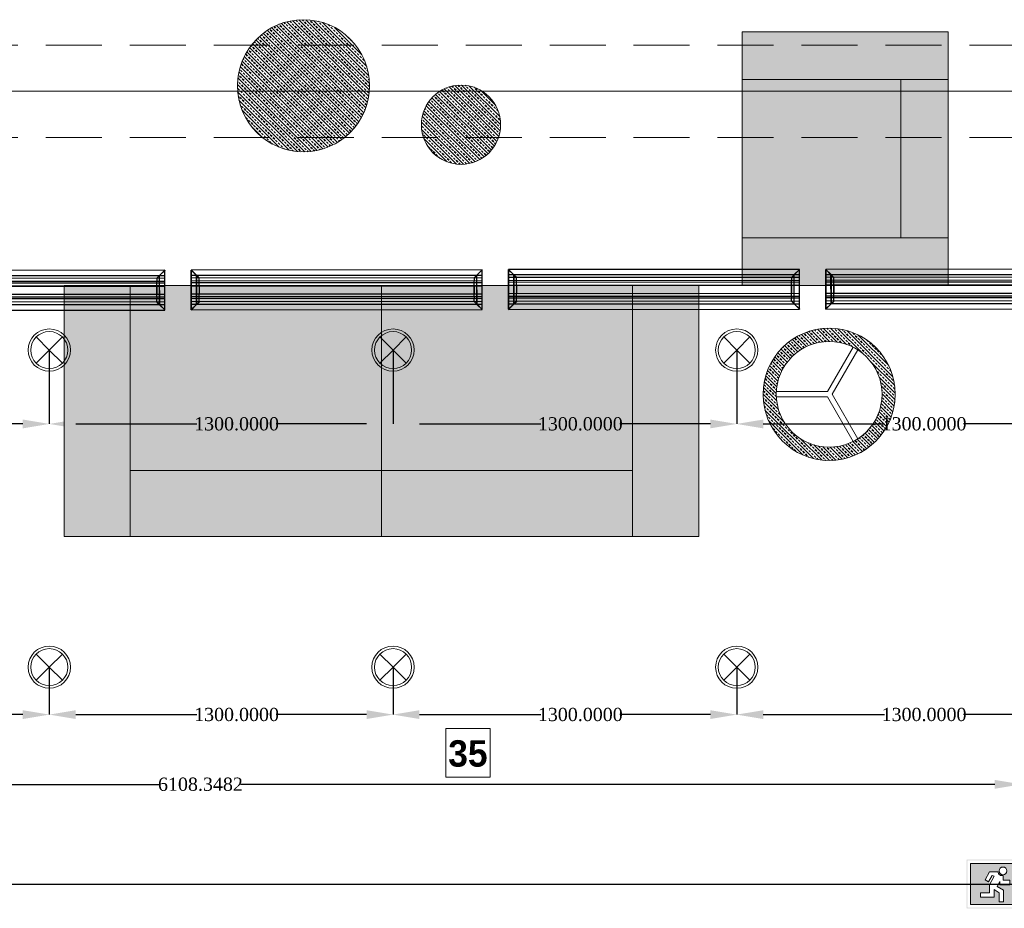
# Model space of a CAD drawing. Header units: inches. Extents: x -78787 to 29484, y -9517 to 23232.
# Tile 190 of 256: x 9994 to 13718, y 2551 to 5914. Entities that reach past the tile are written whole.
import ezdxf
from ezdxf.enums import TextEntityAlignment as Align

# ---------------------------------------------------------------- set-up
doc = ezdxf.new("R2010")
doc.units = ezdxf.units.IN
doc.header["$MEASUREMENT"] = 0
doc.set_wipeout_variables(frame=1)
doc.linetypes.add('Dot & Dashed', pattern=[670.277762, 317.5, -176.388889, 0, -176.388874])
doc.linetypes.add('Hidden', pattern=[317.5, 211.666667, -105.833333])
for name, color, linetype in [('- ავარიული განათება', 7, 'Continuous'), ('- განათება', 7, 'Continuous'), ('- მექანიკური ნაწილი', 7, 'Continuous'), ('Edges', 7, 'Continuous'), ('Structural - Bearing', 7, 'Continuous'), ('Structural - Grid', 7, 'Continuous')]:
    doc.layers.add(name, color=color, linetype=linetype)
for name, color, linetype, lineweight, true_color in [('New_2D Drafting - General_Pen_No__175', 7, 'Continuous', 13, 0xbf927d), ('New_2D Drafting - General_Pen_No__29', 7, 'Continuous', 35, 0x3dad99), ('New_2D Drafting - General_Pen_No__39', 7, 'Continuous', 35, 0xffd5aa), ('New_2D Drafting - General_Pen_No__62', 7, 'Continuous', 20, 0xaaaaaa), ('New_2D Drafting - General_Pen_No__81', 7, 'Continuous', 20, 0x6a6a6a), ('New_Interior - Lamp_Pen_No__77', 7, 'Continuous', 20, 0xffeb28), ('Structural - Bearing_Pen_No__102', 7, 'Continuous', 13, 0xcccccc), ('Structural - Grid_Pen_No__81', 7, 'Continuous', 20, 0x6a6a6a)]:
    doc.layers.add(name, color=color, linetype=linetype, lineweight=lineweight, true_color=true_color)
doc.layers.add('New_2D Drafting - General_Pen_No__38', color=30, linetype='Continuous', lineweight=35)
doc.layers.add('New_Annotation - Text_Pen_No__20', color=1, linetype='Continuous', lineweight=0)
doc.styles.add('GENERATED_STYLE_2', font='txt')
doc.styles.add('GENERATED_STYLE_3', font='txt')
doc.styles.get("Standard").update_dxf_attribs({"font": 'arial.ttf'})
doc.dimstyles.get("Standard").update_dxf_attribs({"dimtxt": 0.18, "dimasz": 0.18, "dimexe": 0.18, "dimexo": 0.0625, "dimgap": 0.09, "dimtad": 0, "dimtih": 1, "dimtoh": 1, "dimdec": 4, "dimzin": 0, "dimdsep": 46, "dimtxsty": 'Standard', "dimcen": 0.09, "dimadec": 0, "dimazin": 0, "dimtfac": 1, "dimtdec": 4, "dimtofl": 0, "dimtmove": 0, "dimatfit": 3, "dimfxl": 1, "dimtolj": 1, "dimtzin": 0, "dimarcsym": 0})

# ---------------------------------------------------------------- blocks, each defined once
blk = doc.blocks.new('Standard grid marker')
at = {"layer": 'Structural - Grid_Pen_No__81', "color": 251, "linetype": 'Continuous', "lineweight": 20, "true_color": 0x6a6a6a}
blk.add_line((1000, 0), (51328.1, 0), dxfattribs=at)
at = {"layer": 'Structural - Grid_Pen_No__81', "color": 251, "lineweight": 20, "true_color": 0x6a6a6a, "style": 'GENERATED_STYLE_2'}
for tag, p in [('AC_MarkerText_1_0', (-100, -144)), ('AC_MarkerText_1_1', (52428.1, -144))]:
    blk.add_attdef(tag, text='', height=100, rotation=180, dxfattribs=at).set_placement(p, align=Align.TOP_CENTER)
blk = doc.blocks.new('Beam_12', base_point=(-47008.8, 26663))
at = {"layer": 'Structural - Bearing_Pen_No__102', "color": 254, "linetype": 'Hidden', "lineweight": 13, "true_color": 0xcccccc}
for p, q in [((-16833.8, 26838), (-11183.8, 26838)), ((-16833.8, 26488), (-11183.8, 26488))]:
    blk.add_line(p, q, dxfattribs=at)
at = {"layer": 'Structural - Bearing_Pen_No__102', "color": 254, "linetype": 'Dot & Dashed', "lineweight": 13, "true_color": 0xcccccc}
blk.add_line((-47008.8, 26663), (991.2, 26663), dxfattribs=at)
blk = doc.blocks.new('lineardiffplan')
blk.add_lwpolyline([(393.1, 274.9), (1492.8, 274.9), (1492.8, 124.4), (393.1, 124.4)], close=True)
at = {"layer": 'Edges'}
for p, q in [((392.8, 274.9), (392.8, 274.6)), ((393.1, 274.9), (392.8, 274.9)), ((422.8, 244.9), (392.8, 274.9)), ((392.8, 274.6), (392.9, 274.5)), ((392.9, 125.2), (392.9, 274.5)), ((412.4, 255), (392.9, 274.5)), ((393.1, 274.9), (393.2, 274.8)), ((393.2, 274.8), (412.7, 255.3)), ((1462.8, 244.9), (1492.8, 274.9)), ((1472.9, 255.3), (1492.4, 274.8)), ((1473.2, 254.9), (1492.8, 274.5)), ((1492.4, 274.8), (1492.5, 274.9)), ((1492.8, 274.9), (1492.5, 274.9)), ((1492.8, 274.5), (1492.8, 274.9)), ((1492.8, 274.5), (1492.8, 274.5)), ((1492.8, 125.4), (1492.8, 274.5)), ((1492.8, 255.3), (392.9, 255.3)), ((392.9, 254.9), (1492.8, 254.9)), ((392.9, 244.9), (1492.8, 244.9)), ((392.9, 233.2), (1492.8, 233.2)), ((392.9, 233), (1492.8, 233)), ((392.9, 226.8), (1492.8, 226.8)), ((392.9, 226.5), (1492.8, 226.5)), ((412.4, 144.7), (412.4, 255)), ((412.8, 254.6), (412.4, 255)), ((412.7, 255.3), (413.1, 254.9)), ((412.8, 145.1), (412.8, 254.6)), ((412.8, 254.6), (422.8, 244.6)), ((413.1, 254.9), (423.1, 244.9)), ((422.8, 244.6), (422.8, 244.9)), ((422.8, 244.9), (423.1, 244.9)), ((422.8, 244.6), (422.8, 244.6)), ((422.8, 244.6), (422.8, 233.2)), ((422.8, 233), (422.8, 233.2)), ((422.8, 226.8), (422.8, 233)), ((422.8, 226.5), (422.8, 226.8)), ((422.8, 214.9), (422.8, 226.5)), ((423.1, 244.9), (423.1, 244.9)), ((1472.5, 254.9), (1462.5, 244.9)), ((1462.5, 244.9), (1462.5, 244.9)), ((1462.5, 244.9), (1462.8, 244.9)), ((1462.8, 244.9), (1462.9, 244.6)), ((1462.8, 244.5), (1462.9, 244.6)), ((1462.8, 233.2), (1462.8, 244.5)), ((1462.8, 233), (1462.8, 233.2)), ((1462.8, 226.8), (1462.8, 233)), ((1462.8, 226.5), (1462.8, 226.8)), ((1462.8, 214.9), (1462.8, 226.5)), ((1462.9, 244.6), (1472.8, 254.5)), ((1472.9, 255.3), (1472.5, 254.9)), ((1472.8, 254.5), (1473.2, 254.9)), ((1472.8, 254.5), (1472.8, 145.3)), ((1473.2, 144.9), (1473.2, 254.9)), ((392.9, 214.9), (1492.8, 214.9)), ((1492.8, 214.8), (392.9, 214.8)), ((422.4, 214.9), (422.3, 214.9)), ((422.8, 214.9), (422.4, 214.9)), ((422.8, 184.9), (422.8, 214.9)), ((423.2, 214.9), (422.8, 214.9)), ((423.2, 214.8), (422.8, 214.9)), ((423.2, 214.8), (423.2, 214.9)), ((423.2, 214.8), (423.2, 184.9)), ((1462.8, 214.9), (1462.4, 214.9)), ((1462.4, 214.9), (1462.4, 214.8)), ((1462.8, 214.9), (1462.4, 214.8)), ((1462.4, 184.9), (1462.4, 214.8)), ((1462.8, 214.9), (1462.8, 184.9)), ((1462.8, 214.9), (1463.2, 214.9)), ((1463.2, 214.9), (1463.3, 214.9)), ((392.8, 124.9), (422.8, 154.9)), ((1492.8, 184.9), (392.9, 184.9)), ((392.9, 173.2), (1492.8, 173.2)), ((392.9, 173), (1492.8, 173)), ((392.9, 166.8), (1492.8, 166.8)), ((392.9, 166.5), (1492.8, 166.5)), ((392.9, 154.9), (1492.8, 154.9)), ((412.8, 145.1), (422.8, 155.1)), ((423.1, 154.8), (413.1, 144.9)), ((422.4, 184.9), (422.3, 184.9)), ((422.8, 184.9), (422.4, 184.9)), ((422.8, 184.9), (423.2, 184.9)), ((422.8, 173.2), (422.8, 184.9)), ((422.8, 173), (422.8, 173.2)), ((422.8, 173), (422.8, 166.8)), ((422.8, 166.5), (422.8, 166.8)), ((422.8, 155.1), (422.8, 166.5)), ((422.8, 154.9), (422.8, 155.1)), ((422.8, 155.1), (422.8, 155.1)), ((423.1, 154.8), (422.8, 154.9)), ((423.1, 154.8), (423.1, 154.9)), ((1462.4, 184.9), (1462.8, 184.9)), ((1462.5, 154.8), (1462.4, 154.9)), ((1462.8, 154.9), (1462.5, 154.8)), ((1462.5, 154.8), (1472.4, 144.9)), ((1462.8, 173.2), (1462.8, 184.9)), ((1463.2, 184.9), (1462.8, 184.9)), ((1462.8, 173), (1462.8, 173.2)), ((1462.8, 166.8), (1462.8, 173)), ((1462.8, 166.5), (1462.8, 166.8)), ((1462.8, 155.3), (1462.8, 166.5)), ((1462.9, 155.2), (1462.8, 155.3)), ((1462.9, 155.2), (1462.8, 154.9)), ((1462.8, 154.9), (1492.8, 124.9)), ((1472.8, 145.3), (1462.9, 155.2)), ((1463.2, 184.9), (1463.3, 184.9)), ((392.9, 125.2), (392.8, 125.1)), ((392.8, 125.1), (392.8, 124.9)), ((392.8, 124.9), (393.1, 124.9)), ((1492.8, 144.9), (392.9, 144.9)), ((392.9, 125.2), (412.4, 144.7)), ((392.9, 144.5), (1492.8, 144.5)), ((393.2, 124.9), (393.1, 124.9)), ((412.7, 144.5), (393.2, 124.9)), ((412.8, 145.1), (412.4, 144.7)), ((412.7, 144.5), (413.1, 144.9)), ((1472.4, 144.9), (1472.8, 144.5)), ((1473.2, 144.9), (1472.8, 145.3)), ((1472.8, 144.5), (1492.4, 124.9)), ((1473.2, 144.9), (1492.8, 125.4)), ((1492.4, 124.9), (1492.8, 124.9)), ((1492.4, 124.9), (1492.4, 124.9)), ((1492.8, 125.3), (1492.8, 125.4)), ((1492.8, 124.9), (1492.8, 125.3))]:
    blk.add_line(p, q, dxfattribs=at)
blk = doc.blocks.new('Recessed Spot')
at = {"layer": 'New_Interior - Lamp_Pen_No__77', "color": 2, "linetype": 'Continuous', "lineweight": 20, "true_color": 0xffeb28}
for q in [(-49.5, 49.5), (49.5, 49.5), (-49.5, -49.5), (49.5, -49.5)]:
    blk.add_line((0, 0), q, dxfattribs=at)
at = {"layer": 'New_Interior - Lamp_Pen_No__77', "color": 2, "linetype": 'Continuous', "lineweight": 20, "true_color": 0xffeb28, "flags": 128}
blk.add_lwpolyline([(80, 0, 1), (-80, 0, 1)], format="xyb", close=True, dxfattribs=at)
at = {"layer": 'New_Interior - Lamp_Pen_No__77', "color": 2, "linetype": 'Continuous', "lineweight": 20, "true_color": 0xffeb28}
blk.add_circle((0, 0), 70, dxfattribs=at)
blk = doc.blocks.new('*D913')
at = {"layer": '- განათება', "color": 0, "lineweight": -2, "transparency": 16777216}
for p, q in [((8805.9, 4663.9), (8805.9, 4384.2)), ((10105.9, 4663.9), (10105.9, 4384.2)), ((8905.9, 4384.4), (9364.5, 4384.4)), ((10005.9, 4384.4), (9663.8, 4384.4))]:
    blk.add_line(p, q, dxfattribs=at)
at = {"layer": '- განათება', "color": 0, "transparency": 16777216}
for points in [[(8905.9, 4401), (8905.9, 4367.7), (8805.9, 4384.4)], [(10005.9, 4401), (10005.9, 4367.7), (10105.9, 4384.4)]]:
    blk.add_solid(points, dxfattribs=at)
at = {"layer": 'Defpoints', "color": 0, "transparency": 16777216}
for p in [(8805.9, 4664), (10105.9, 4664), (10105.9, 4384.4)]:
    blk.add_point(p, dxfattribs=at)
at = {"layer": '- განათება', "color": 0, "transparency": 16777216, "insert": (9514.1, 4384.4), "char_height": 50, "attachment_point": 5}
blk.add_mtext('\\A1;{\\fSylfaen|b0|i0|c0|p18;1300.0000}', dxfattribs=at)
blk = doc.blocks.new('*D914')
at = {"layer": '- განათება', "color": 0, "lineweight": -2, "transparency": 16777216}
for p, q in [((10105.9, 4663.9), (10105.9, 4384.2)), ((11405.9, 4663.9), (11405.9, 4384.2)), ((10205.9, 4384.4), (10664.5, 4384.4)), ((11305.9, 4384.4), (10963.8, 4384.4))]:
    blk.add_line(p, q, dxfattribs=at)
at = {"layer": '- განათება', "color": 0, "transparency": 16777216}
for points in [[(10205.9, 4401), (10205.9, 4367.7), (10105.9, 4384.4)], [(11305.9, 4401), (11305.9, 4367.7), (11405.9, 4384.4)]]:
    blk.add_solid(points, dxfattribs=at)
at = {"layer": 'Defpoints', "color": 0, "transparency": 16777216}
for p in [(10105.9, 4664), (11405.9, 4664), (11405.9, 4384.4)]:
    blk.add_point(p, dxfattribs=at)
at = {"layer": '- განათება', "color": 0, "transparency": 16777216, "insert": (10814.1, 4384.4), "char_height": 50, "attachment_point": 5}
blk.add_mtext('\\A1;{\\fSylfaen|b0|i0|c0|p18;1300.0000}', dxfattribs=at)
blk = doc.blocks.new('*D915')
at = {"layer": '- განათება', "color": 0, "lineweight": -2, "transparency": 16777216}
for p, q in [((11405.9, 4663.9), (11405.9, 4384.2)), ((12705.9, 4663.9), (12705.9, 4384.2)), ((11505.9, 4384.4), (11964.5, 4384.4)), ((12605.9, 4384.4), (12263.8, 4384.4))]:
    blk.add_line(p, q, dxfattribs=at)
at = {"layer": '- განათება', "color": 0, "transparency": 16777216}
for points in [[(11505.9, 4401), (11505.9, 4367.7), (11405.9, 4384.4)], [(12605.9, 4401), (12605.9, 4367.7), (12705.9, 4384.4)]]:
    blk.add_solid(points, dxfattribs=at)
at = {"layer": 'Defpoints', "color": 0, "transparency": 16777216}
for p in [(11405.9, 4664), (12705.9, 4664), (12705.9, 4384.4)]:
    blk.add_point(p, dxfattribs=at)
at = {"layer": '- განათება', "color": 0, "transparency": 16777216, "insert": (12114.1, 4384.4), "char_height": 50, "attachment_point": 5}
blk.add_mtext('\\A1;{\\fSylfaen|b0|i0|c0|p18;1300.0000}', dxfattribs=at)
blk = doc.blocks.new('*D916')
at = {"layer": '- განათება', "color": 0, "lineweight": -2, "transparency": 16777216}
for p, q in [((12705.9, 4663.9), (12705.9, 4384.2)), ((14005.9, 4663.9), (14005.9, 4384.2)), ((12805.9, 4384.4), (13264.5, 4384.4)), ((13905.9, 4384.4), (13563.8, 4384.4))]:
    blk.add_line(p, q, dxfattribs=at)
at = {"layer": '- განათება', "color": 0, "transparency": 16777216}
for points in [[(12805.9, 4401), (12805.9, 4367.7), (12705.9, 4384.4)], [(13905.9, 4401), (13905.9, 4367.7), (14005.9, 4384.4)]]:
    blk.add_solid(points, dxfattribs=at)
at = {"layer": 'Defpoints', "color": 0, "transparency": 16777216}
for p in [(12705.9, 4664), (14005.9, 4664), (14005.9, 4384.4)]:
    blk.add_point(p, dxfattribs=at)
at = {"layer": '- განათება', "color": 0, "transparency": 16777216, "insert": (13414.1, 4384.4), "char_height": 50, "attachment_point": 5}
blk.add_mtext('\\A1;{\\fSylfaen|b0|i0|c0|p18;1300.0000}', dxfattribs=at)
blk = doc.blocks.new('*D924')
at = {"layer": '- განათება', "color": 0, "lineweight": -2, "transparency": 16777216}
for p, q in [((8805.9, 3463.9), (8805.9, 3284.2)), ((10105.9, 3463.9), (10105.9, 3284.2)), ((8905.9, 3284.4), (9364.5, 3284.4)), ((10005.9, 3284.4), (9663.8, 3284.4))]:
    blk.add_line(p, q, dxfattribs=at)
at = {"layer": '- განათება', "color": 0, "transparency": 16777216}
for points in [[(8905.9, 3301), (8905.9, 3267.7), (8805.9, 3284.4)], [(10005.9, 3301), (10005.9, 3267.7), (10105.9, 3284.4)]]:
    blk.add_solid(points, dxfattribs=at)
at = {"layer": 'Defpoints', "color": 0, "transparency": 16777216}
for p in [(8805.9, 3464), (10105.9, 3464), (10105.9, 3284.4)]:
    blk.add_point(p, dxfattribs=at)
at = {"layer": '- განათება', "color": 0, "transparency": 16777216, "insert": (9514.1, 3284.4), "char_height": 50, "attachment_point": 5}
blk.add_mtext('\\A1;{\\fSylfaen|b0|i0|c0|p18;1300.0000}', dxfattribs=at)
blk = doc.blocks.new('*D925')
at = {"layer": '- განათება', "color": 0, "lineweight": -2, "transparency": 16777216}
for p, q in [((10105.9, 3463.9), (10105.9, 3284.2)), ((11405.9, 3463.9), (11405.9, 3284.2)), ((10205.9, 3284.4), (10664.5, 3284.4)), ((11305.9, 3284.4), (10963.8, 3284.4))]:
    blk.add_line(p, q, dxfattribs=at)
at = {"layer": '- განათება', "color": 0, "transparency": 16777216}
for points in [[(10205.9, 3301), (10205.9, 3267.7), (10105.9, 3284.4)], [(11305.9, 3301), (11305.9, 3267.7), (11405.9, 3284.4)]]:
    blk.add_solid(points, dxfattribs=at)
at = {"layer": 'Defpoints', "color": 0, "transparency": 16777216}
for p in [(10105.9, 3464), (11405.9, 3464), (11405.9, 3284.4)]:
    blk.add_point(p, dxfattribs=at)
at = {"layer": '- განათება', "color": 0, "transparency": 16777216, "insert": (10814.1, 3284.4), "char_height": 50, "attachment_point": 5}
blk.add_mtext('\\A1;{\\fSylfaen|b0|i0|c0|p18;1300.0000}', dxfattribs=at)
blk = doc.blocks.new('*D926')
at = {"layer": '- განათება', "color": 0, "lineweight": -2, "transparency": 16777216}
for p, q in [((11405.9, 3463.9), (11405.9, 3284.2)), ((12705.9, 3463.9), (12705.9, 3284.2)), ((11505.9, 3284.4), (11964.5, 3284.4)), ((12605.9, 3284.4), (12263.8, 3284.4))]:
    blk.add_line(p, q, dxfattribs=at)
at = {"layer": '- განათება', "color": 0, "transparency": 16777216}
for points in [[(11505.9, 3301), (11505.9, 3267.7), (11405.9, 3284.4)], [(12605.9, 3301), (12605.9, 3267.7), (12705.9, 3284.4)]]:
    blk.add_solid(points, dxfattribs=at)
at = {"layer": 'Defpoints', "color": 0, "transparency": 16777216}
for p in [(11405.9, 3464), (12705.9, 3464), (12705.9, 3284.4)]:
    blk.add_point(p, dxfattribs=at)
at = {"layer": '- განათება', "color": 0, "transparency": 16777216, "insert": (12114.1, 3284.4), "char_height": 50, "attachment_point": 5}
blk.add_mtext('\\A1;{\\fSylfaen|b0|i0|c0|p18;1300.0000}', dxfattribs=at)
blk = doc.blocks.new('*D927')
at = {"layer": '- განათება', "color": 0, "lineweight": -2, "transparency": 16777216}
for p, q in [((12705.9, 3463.9), (12705.9, 3284.2)), ((14005.9, 3463.9), (14005.9, 3284.2)), ((12805.9, 3284.4), (13264.5, 3284.4)), ((13905.9, 3284.4), (13563.8, 3284.4))]:
    blk.add_line(p, q, dxfattribs=at)
at = {"layer": '- განათება', "color": 0, "transparency": 16777216}
for points in [[(12805.9, 3301), (12805.9, 3267.7), (12705.9, 3284.4)], [(13905.9, 3301), (13905.9, 3267.7), (14005.9, 3284.4)]]:
    blk.add_solid(points, dxfattribs=at)
at = {"layer": 'Defpoints', "color": 0, "transparency": 16777216}
for p in [(12705.9, 3464), (14005.9, 3464), (14005.9, 3284.4)]:
    blk.add_point(p, dxfattribs=at)
at = {"layer": '- განათება', "color": 0, "transparency": 16777216, "insert": (13414.1, 3284.4), "char_height": 50, "attachment_point": 5}
blk.add_mtext('\\A1;{\\fSylfaen|b0|i0|c0|p18;1300.0000}', dxfattribs=at)
blk = doc.blocks.new('ექსიტიი')
at = {"layer": '- ავარიული განათება', "linetype": 'Continuous', "lineweight": 35}
h = blk.add_hatch(color=7, dxfattribs=at)
h.paths.add_polyline_path([(-16445, -14820.3), (-15390.6, -14820.3), (-15390.6, -14349.4), (-16445, -14349.4)])
h.paths.add_polyline_path([(-15397.3, -14813.4), (-16437.8, -14813.4), (-16437.8, -14356.3), (-15397.3, -14356.3)], flags=0)
at = {"layer": '- ავარიული განათება', "transparency": 33554687}
h = blk.add_hatch(color=3, dxfattribs=at)
h.dxf.hatch_style = 1
h.paths.add_polyline_path([(-16408.1, -14386.1), (-16408.1, -14784.7), (-15427.6, -14784.7), (-15427.6, -14386.1)])
h.paths.add_polyline_path([(-15863, -14548.3), (-15610.3, -14548.3), (-15649.7, -14504.6), (-15594.1, -14504.6), (-15533.9, -14570.2), (-15596.7, -14635.1), (-15651.9, -14635.1), (-15610.8, -14592.8), (-15863, -14592.8)], flags=16)
h.paths.add_polyline_path([(-16057.2, -14458.4, -1), (-16131.7, -14458.4, -1)], flags=16)
h.paths.add_polyline_path([(-16028.8, -14548.3), (-16028.8, -14592.8), (-16141.3, -14592.8), (-16149.6, -14609.7), (-16089.2, -14646.5), (-16089.2, -14757.7), (-16132.6, -14757.7), (-16132.6, -14671.1), (-16180.7, -14638.2), (-16180.7, -14711.9), (-16310.3, -14711.9), (-16310.3, -14670.1), (-16224.8, -14670.1), (-16224.8, -14569.8), (-16267.9, -14544.8), (-16223.4, -14468.8), (-16141.5, -14468.8, 0.505536), (-16092.1, -14502.8), (-16092.1, -14548.3)], flags=16)
at = {"layer": '- ავარიული განათება', "color": 7, "linetype": 'Continuous', "lineweight": 13}
for p, q in [((-15427.6, -14386.1), (-16408.1, -14386.1)), ((-16408.1, -14386.1), (-16408.1, -14784.7)), ((-15427.6, -14784.7), (-15427.6, -14386.1)), ((-16223.4, -14468.8), (-16267.9, -14544.8)), ((-16267.9, -14544.8), (-16233.3, -14564.8)), ((-16233.3, -14564.8), (-16200.4, -14503)), ((-16180, -14508.6), (-16224.8, -14591.8)), ((-16141.5, -14468.8), (-16223.4, -14468.8)), ((-16200.4, -14503), (-16180, -14508.6)), ((-16092.1, -14548.3), (-16092.1, -14502.8)), ((-15594.1, -14504.6), (-15649.7, -14504.6)), ((-15649.7, -14504.6), (-15610.3, -14548.3)), ((-15533.9, -14570.2), (-15594.1, -14504.6)), ((-16224.8, -14591.8), (-16224.8, -14670.1)), ((-16180.7, -14711.9), (-16180.7, -14638.2)), ((-16180.7, -14638.2), (-16132.6, -14671.1)), ((-16149.6, -14609.7), (-16126, -14561.5)), ((-16089.2, -14646.5), (-16149.6, -14609.7)), ((-16126, -14561.5), (-16126, -14592.8)), ((-16126, -14592.8), (-16028.8, -14592.8)), ((-16028.8, -14548.3), (-16092.1, -14548.3)), ((-16028.8, -14592.8), (-16028.8, -14548.3)), ((-15610.3, -14548.3), (-15863, -14548.3)), ((-15863, -14548.3), (-15863, -14592.8)), ((-15863, -14592.8), (-15610.8, -14592.8)), ((-15610.8, -14592.8), (-15651.9, -14635.1)), ((-15651.9, -14635.1), (-15596.7, -14635.1)), ((-15596.7, -14635.1), (-15533.9, -14570.2)), ((-16224.8, -14670.1), (-16310.3, -14670.1)), ((-16310.3, -14670.1), (-16310.3, -14711.9)), ((-16310.3, -14711.9), (-16180.7, -14711.9)), ((-16132.6, -14671.1), (-16132.6, -14757.7)), ((-16089.2, -14757.7), (-16089.2, -14646.5)), ((-16408.1, -14784.7), (-15427.6, -14784.7)), ((-16132.6, -14757.7), (-16089.2, -14757.7))]:
    blk.add_line(p, q, dxfattribs=at)
for centre, start, end in [((-16094.5, -14458.4), 360, 180), ((-16104.3, -14467.6), 181.79553, 289.06844), ((-16094.5, -14458.4), 180, 0)]:
    blk.add_arc(centre, 37.2, start, end, dxfattribs=at)
blk = doc.blocks.new('*D1352')
at = {"layer": '- ავარიული განათება', "color": 0, "lineweight": -2, "transparency": 16777216}
for p, q in [((7673.5, 2565.3), (7673.5, 3020.7)), ((7773.5, 3020.5), (10526.1, 3020.5)), ((13681.8, 3020.5), (10828.9, 3020.5)), ((13781.8, 2565.3), (13781.8, 3020.7))]:
    blk.add_line(p, q, dxfattribs=at)
at = {"layer": '- ავარიული განათება', "color": 0, "transparency": 16777216}
for points in [[(7773.5, 3037.2), (7773.5, 3003.8), (7673.5, 3020.5)], [(13681.8, 3037.2), (13681.8, 3003.8), (13781.8, 3020.5)]]:
    blk.add_solid(points, dxfattribs=at)
at = {"layer": 'Defpoints', "color": 0, "transparency": 16777216}
for p in [(13781.8, 3020.5), (7673.5, 2565.3), (13781.8, 2565.3)]:
    blk.add_point(p, dxfattribs=at)
at = {"layer": '- ავარიული განათება', "color": 0, "transparency": 16777216, "insert": (10677.5, 3020.5), "char_height": 50, "attachment_point": 5}
blk.add_mtext('\\A1;{\\fSylfaen|b0|i0|c0|p18;6108.3482}', dxfattribs=at)

msp = doc.modelspace()

# ---------------------------------------------------------------- hatches: boundary and pattern name
at = {"layer": 'New_2D Drafting - General_Pen_No__175', "linetype": 'Continuous', "lineweight": 13, "true_color": 0xbf927d}
msp.add_hatch(color=33, dxfattribs=at).paths.add_polyline_path([(10162.13436, 3958.35514), (10162.13436, 4908.35514), (10412.13436, 4908.35514), (10412.13436, 3958.35514)])
at = {"layer": 'New_2D Drafting - General_Pen_No__29', "linetype": 'Continuous', "lineweight": 35, "true_color": 0x3dad99}
h = msp.add_hatch(dxfattribs=at)
h.set_pattern_fill('ANSI33', color=135, style=0, pattern_type=2)
h.set_pattern_definition([(315, (2278412.726, 3627860.628), (13.25825215, 13.25825215), []), (315, (2278412.726, 3627847.37), (13.25825215, 13.25825215), [9.375, -4.6875])])
h.paths.add_polyline_path([(13055.28863, 4246.56011, -1), (13055.28863, 4746.56011, -1)])
h.paths.add_polyline_path([(13055.28863, 4696.56011, 1), (13055.28863, 4296.56011, 1)], flags=0)
at = {"layer": 'New_2D Drafting - General_Pen_No__38', "linetype": 'Continuous', "lineweight": 35}
h = msp.add_hatch(dxfattribs=at)
h.set_pattern_fill('ANSI33', color=30, style=0, pattern_type=2)
h.set_pattern_definition([(315, (-3660115.72, -2280569.338), (13.25825215, 13.25825215), []), (315, (-3660102.461, -2280569.338), (13.25825215, 13.25825215), [9.375, -4.6875])])
h.paths.add_polyline_path([(10817.30368, 5664.22769, -1), (11317.30368, 5664.22769, -1)])
at = {"layer": 'New_2D Drafting - General_Pen_No__39', "linetype": 'Continuous', "lineweight": 35, "true_color": 0xffd5aa}
h = msp.add_hatch(dxfattribs=at)
h.set_pattern_fill('ANSI33', color=41, style=0, pattern_type=2)
h.set_pattern_definition([(315, (-3660792.204, -2279657.897), (13.25825215, 13.25825215), []), (315, (-3660778.946, -2279657.897), (13.25825215, 13.25825215), [9.375, -4.6875])])
h.paths.add_polyline_path([(11512.97452, 5516.53707, -1), (11812.97452, 5516.53707, -1)])
at = {"layer": 'New_2D Drafting - General_Pen_No__81', "linetype": 'Continuous', "lineweight": 20, "true_color": 0x6a6a6a}
for points in [[(12725.93152, 4908.35514), (12725.93152, 5868.35514), (13505.93152, 5868.35514), (13505.93152, 4908.35514)], [(10412.13436, 4908.35514), (12562.13436, 4908.35514), (12562.13436, 3958.35514), (10412.13436, 3958.35514)]]:
    msp.add_hatch(color=251, dxfattribs=at).paths.add_polyline_path(points)

# ---------------------------------------------------------------- linework, layer by layer
at = {"layer": '- ავარიული განათება', "color": 3}
msp.add_lwpolyline([(2004, 2643.35514), (19725.10554, 2643.35514)], dxfattribs=at)
at = {"layer": 'New_2D Drafting - General_Pen_No__62', "color": 253, "linetype": 'Continuous', "lineweight": 20, "true_color": 0xaaaaaa, "flags": 128}
for points in [[(12725.93152, 5868.35514), (12725.93152, 5688.35514), (13505.93152, 5688.35514), (13505.93152, 5868.35514)], [(13505.93152, 5088.35514), (13325.93152, 5088.35514), (13325.93152, 5688.35514), (13505.93152, 5688.35514)], [(12725.93152, 4908.35514), (12725.93152, 5088.35514), (13505.93152, 5088.35514), (13505.93152, 4908.35514)], [(10162.13436, 4908.35514), (10412.13436, 4908.35514), (10412.13436, 3958.35514), (10162.13436, 3958.35514)], [(10412.13436, 4908.35514), (11362.13436, 4908.35514), (11362.13436, 4208.35514), (10412.13436, 4208.35514)], [(12312.13436, 4908.35514), (11362.13436, 4908.35514), (11362.13436, 4208.35514), (12312.13436, 4208.35514)], [(12562.13436, 4908.35514), (12312.13436, 4908.35514), (12312.13436, 3958.35514), (12562.13436, 3958.35514)], [(10412.13436, 4208.35514), (11362.13436, 4208.35514), (11362.13436, 3958.35514), (10412.13436, 3958.35514)], [(12312.13436, 4208.35514), (11362.13436, 4208.35514), (11362.13436, 3958.35514), (12312.13436, 3958.35514)]]:
    msp.add_lwpolyline(points, close=True, dxfattribs=at)
for points in [[(12725.93152, 5088.35514), (12725.93152, 5688.35514)], [(13049.51513, 4506.56011), (13146.62838, 4674.76519)], [(13066.83564, 4496.56011), (13163.94889, 4664.76519)], [(13049.51513, 4506.56011), (12855.28863, 4506.56011)], [(13049.51513, 4486.56011), (12855.28863, 4486.56011)], [(13049.51513, 4486.56011), (13146.62838, 4318.35503)], [(13066.83564, 4496.56011), (13163.94889, 4328.35503)]]:
    msp.add_lwpolyline(points, dxfattribs=at)
at = {"layer": 'New_2D Drafting - General_Pen_No__62', "color": 253, "linetype": 'Continuous', "lineweight": 20, "true_color": 0xaaaaaa}
for centre, radius in [((11067.30368, 5664.22769), 250), ((11662.97452, 5516.53707), 150), ((13055.28863, 4496.56011), 250), ((13055.28863, 4496.56011), 200)]:
    msp.add_circle(centre, radius, dxfattribs=at)

# ---------------------------------------------------------------- block references
at = {"layer": '- ავარიული განათება', "xscale": 0.3916661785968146, "yscale": 0.3916661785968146, "zscale": 0.3916661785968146}
msp.add_blockref('ექსიტიი', (20016.33095, 8355.96128), dxfattribs=at)
at = {"layer": '- განათება', "color": 2, "linetype": 'Continuous', "lineweight": 20, "true_color": 0xffeb28, "zscale": 1000}
for p in [(10105.93152, 4663.9634), (11405.93152, 4663.9634), (12705.93152, 4663.9634), (11405.93152, 3463.9634), (12705.93152, 3463.9634)]:
    msp.add_blockref('Recessed Spot', p, dxfattribs=at)
at = {"layer": '- განათება', "color": 3, "linetype": 'Continuous', "lineweight": 20, "zscale": 1000}
msp.add_blockref('Recessed Spot', (10105.93152, 3463.9634), dxfattribs=at)
at = {"layer": '- მექანიკური ნაწილი', "xscale": -1, "rotation": 0.04479712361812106}
for p in [(10935.95598, 4691.30632), (12136.02701, 4692.74943), (13336.05972, 4694.51342), (14535.59706, 4695.41323)]:
    msp.add_blockref('lineardiffplan', p, dxfattribs=at)
at = {"layer": 'Structural - Bearing', "color": 254, "lineweight": 13, "true_color": 0xcccccc}
msp.add_blockref('Beam_12', (-21669.06848, 5643.35514), dxfattribs=at)
at = {"layer": 'Structural - Grid', "color": 8, "linetype": 'Continuous', "lineweight": 15, "zscale": 1000, "rotation": 180}
msp.add_blockref('Standard grid marker', (29284.00379, 5643.35514), dxfattribs=at)

# ---------------------------------------------------------------- dimensions: what is measured, and where the dimension line sits
at = {"layer": '- განათება', "color": 1}
for base, p1, p2, picture, middle in [((10105.93152, 4384.38), (8805.93152, 4663.9634), (10105.93152, 4663.9634), '*D913', (9514.12999, 4384.38)), ((11405.93152, 4384.38), (10105.93152, 4663.9634), (11405.93152, 4663.9634), '*D914', (10814.12999, 4384.38)), ((12705.93152, 4384.38), (11405.93152, 4663.9634), (12705.93152, 4663.9634), '*D915', (12114.12999, 4384.38)), ((14005.93152, 4384.38), (12705.93152, 4663.9634), (14005.93152, 4663.9634), '*D916', (13414.12999, 4384.38)), ((10105.93152, 3284.38), (8805.93152, 3463.9634), (10105.93152, 3463.9634), '*D924', (9514.12999, 3284.38)), ((11405.93152, 3284.38), (10105.93152, 3463.9634), (11405.93152, 3463.9634), '*D925', (10814.12999, 3284.38)), ((12705.93152, 3284.38), (11405.93152, 3463.9634), (12705.93152, 3463.9634), '*D926', (12114.12999, 3284.38)), ((14005.93152, 3284.38), (12705.93152, 3463.9634), (14005.93152, 3463.9634), '*D927', (13414.12999, 3284.38))]:
    dim = msp.add_linear_dim(base=base, p1=p1, p2=p2, text='{\\fSylfaen|b0|i0|c0|p18;<>}', dimstyle='Standard', override={"dimtxt": 50, "dimasz": 100}, dxfattribs=at)
    dim.commit()
    dim.dimension.update_dxf_attribs({"geometry": picture, "text_midpoint": middle, "dimtype": 160})

# ---------------------------------------------------------------- wipeouts: each hides what was drawn before it
at = {"color": 1, "linetype": 'Continuous', "lineweight": 0, "ltscale": 138707.882698}
msp.add_wipeout([(11605.04931, 3047.57495), (11773.04939, 3047.57495), (11773.04939, 3232.42354), (11605.04931, 3232.42354)], dxfattribs=at).dxf.layer = 'New_Annotation - Text_Pen_No__20'

# ---------------------------------------------------------------- next in the draw order: linework, layer by layer
at = {"layer": 'New_Annotation - Text_Pen_No__20', "color": 1, "linetype": 'Continuous', "lineweight": 0, "flags": 128}
msp.add_lwpolyline([(11605.04931, 3047.57495), (11773.04939, 3047.57495), (11773.04939, 3232.42354), (11605.04931, 3232.42354), (11605.04931, 3047.57495)], close=True, dxfattribs=at)

# ---------------------------------------------------------------- next in the draw order: texts
at = {"layer": 'New_Annotation - Text_Pen_No__20', "color": 1, "linetype": 'Continuous', "lineweight": 0, "insert": (11689.04935, 3187.50234), "char_height": 100, "attachment_point": 2, "style": 'GENERATED_STYLE_3'}
msp.add_mtext('\\A1;{\\pqc;\\fBOG 2018|b1|i0|c0|p0;\\W1.000000;35}', dxfattribs=at)

# ---------------------------------------------------------------- next in the draw order: dimensions: what is measured, and where the dimension line sits
at = {"layer": '- ავარიული განათება', "color": 1}
dim = msp.add_linear_dim(base=(13781.83241, 3020.5), p1=(7673.48419, 2565.27889), p2=(13781.83241, 2565.27889), text='{\\fSylfaen|b0|i0|c0|p18;<>}', dimstyle='Standard', override={"dimtxt": 50, "dimasz": 100}, dxfattribs=at)
dim.commit()
dim.dimension.update_dxf_attribs({"geometry": '*D1352', "text_midpoint": (10677.5, 3020.5), "dimtype": 160})

doc.saveas('drawing.dxf')
